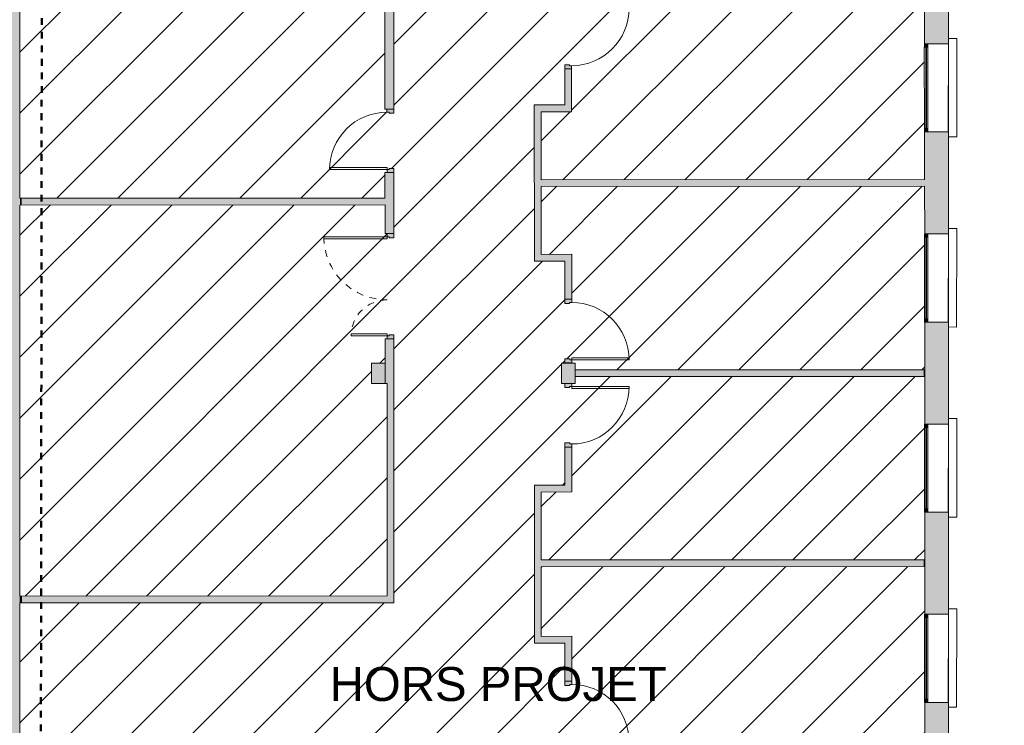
# Model space of a CAD drawing. Header units: metres. Extents: x 82 to 222, y -4 to 154.
# Tile 172 of 214: x 136 to 151, y 115 to 125. Entities that reach past the tile are written whole.
import ezdxf

# ---------------------------------------------------------------- set-up
doc = ezdxf.new("R2010")
doc.units = ezdxf.units.M
doc.linetypes.add('Centre', pattern=[0.0125, 0.0025, -0.001875, 0.00625, -0.001875])
doc.linetypes.add('Tiret', pattern=[0.0025, 0.00125, -0.00125])
doc.layers.add('A-DETL', color=7, linetype='Continuous', lineweight=5, true_color=0x00a600)
for name, color, linetype, lineweight in [('A-DETL-GENF', 7, 'Continuous', 5), ('A-DOOR', 7, 'Continuous', 5), ('A-GENM', 7, 'Continuous', 5), ('A-GLAZ-CURT', 7, 'Continuous', 5), ('A-GLAZ-CWMG', 7, 'Continuous', 5), ('A-WALL', 7, 'Continuous', 5), ('G-ANNO-TEXT', 7, 'Continuous', 20), ('S-COLS', 7, 'Continuous', 5)]:
    doc.layers.add(name, color=color, linetype=linetype, lineweight=lineweight)
doc.layers.add('A-WALL-PATT', color=7, linetype='Continuous', true_color=0x2a2a2a)
doc.styles.add('Arial', font='arial.ttf', dxfattribs={"height": 0.5})

# ---------------------------------------------------------------- blocks, each defined once
blk = doc.blocks.new('ART-Béton-Poteau rectangulaire - 20X30-3252383-DCE-Plan de reperage des sol- rez de rue-200 - Dépendante 1')
at = {"layer": 'S-COLS', "true_color": 0x2a2a2a}
blk.add_hatch(color=250, dxfattribs=at).paths.add_polyline_path([(-0.1, -0.15), (0.1, -0.15), (0.1, 0.15), (-0.1, 0.15)])
at = {"layer": 'S-COLS', "lineweight": 20}
for p, q in [((0.1, 0.15), (-0.1, 0.15)), ((-0.1, 0.15), (-0.1, -0.15)), ((0.1, -0.15), (0.1, 0.15)), ((-0.1, -0.15), (0.1, -0.15))]:
    blk.add_line(p, q, dxfattribs=at)
blk = doc.blocks.new('OMD_Porte 1V tunnel - 80x204-5423494-DCE-Plan de reperage des sol- rez de rue-200 - Dépendante 1')
at = {"layer": 'A-DOOR', "true_color": 0x2a2a2a}
h = blk.add_hatch(color=250, dxfattribs=at)
h.paths.add_polyline_path([(-0.518, 0.035), (-0.518, -0.065), (-0.458, -0.065), (-0.458, 0.005), (-0.473, 0.005), (-0.473, 0.035), (-0.517, 0.035)])
h.paths.add_polyline_path([(0.357, 0.005), (0.357, -0.065), (0.417, -0.065), (0.417, 0.035), (0.372, 0.035), (0.372, 0.005), (0.358, 0.005)])
at = {"layer": 'A-DOOR'}
for p, q in [((-0.473, 0.035), (-0.473, 0.88)), ((-0.443, 0.88), (-0.473, 0.88)), ((-0.443, 0.88), (-0.443, 0.035)), ((-0.518, 0.035), (-0.473, 0.035)), ((-0.443, 0.035), (-0.473, 0.035)), ((-0.473, 0.035), (-0.443, 0.035)), ((-0.473, 0.035), (-0.473, 0.005)), ((-0.473, 0.005), (-0.458, 0.005)), ((-0.458, 0.005), (-0.458, -0.065)), ((0.357, 0.005), (0.372, 0.005)), ((0.357, -0.065), (0.357, 0.005)), ((0.372, 0.005), (0.372, 0.035)), ((0.372, 0.035), (0.417, 0.035)), ((-0.458, -0.065), (-0.518, -0.065)), ((0.417, -0.065), (0.357, -0.065))]:
    blk.add_line(p, q, dxfattribs=at)
blk.add_arc((-0.473, 0.035), 0.845, 0, 90, dxfattribs=at)
blk = doc.blocks.new('OMD_Porte 2V tunnel - 140x204-V1-DCE-Plan de reperage des sol- rez de rue-200 - Dépendante 1')
at = {"layer": 'A-DOOR', "true_color": 0x2a2a2a}
h = blk.add_hatch(color=250, dxfattribs=at)
h.paths.add_polyline_path([(0.725, 0.065), (0.665, 0.065), (0.665, -0.005), (0.68, -0.005), (0.68, -0.035), (0.725, -0.035), (0.725, 0.065)])
h.paths.add_polyline_path([(-0.765, 0.065), (-0.825, 0.065), (-0.825, -0.035), (-0.78, -0.035), (-0.78, -0.005), (-0.765, -0.005), (-0.765, 0.065)])
at = {"layer": 'A-DOOR'}
for p, q in [((-0.765, 0.065), (-0.825, 0.065)), ((-0.765, -0.005), (-0.765, 0.065)), ((0.725, 0.065), (0.665, 0.065)), ((0.665, 0.065), (0.665, -0.005)), ((-0.825, -0.035), (-0.78, -0.035)), ((-0.78, -0.035), (-0.78, -0.005)), ((-0.78, -0.005), (-0.765, -0.005)), ((-0.78, -0.965), (-0.78, -0.035)), ((-0.78, -0.035), (-0.75, -0.035)), ((-0.75, -0.035), (-0.75, -0.965)), ((0.65, -0.565), (0.65, -0.035)), ((0.65, -0.035), (0.68, -0.035)), ((0.665, -0.005), (0.68, -0.005)), ((0.68, -0.005), (0.68, -0.035)), ((0.68, -0.035), (0.68, -0.565)), ((0.68, -0.035), (0.725, -0.035)), ((0.68, -0.565), (0.65, -0.565)), ((-0.75, -0.965), (-0.78, -0.965))]:
    blk.add_line(p, q, dxfattribs=at)
at = {"layer": 'A-DOOR', "linetype": 'Tiret'}
for centre, radius, start, end in [((-0.78, -0.035), 0.93, 270, 0), ((0.68, -0.035), 0.53, 180, 270)]:
    blk.add_arc(centre, radius, start, end, dxfattribs=at)
blk = doc.blocks.new('OMD_Porte 1V tunnel - 80x204-5423504-DCE-Plan de reperage des sol- rez de rue-200 - Dépendante 1')
at = {"layer": 'A-DOOR', "true_color": 0x2a2a2a}
h = blk.add_hatch(color=250, dxfattribs=at)
h.paths.add_polyline_path([(0.417, -0.05), (0.417, 0.05), (0.372, 0.05), (0.372, 0.02), (0.357, 0.02), (0.357, -0.05), (0.372, -0.05)])
h.paths.add_polyline_path([(-0.458, -0.05), (-0.458, 0.02), (-0.473, 0.02), (-0.473, 0.05), (-0.518, 0.05), (-0.518, -0.05), (-0.473, -0.05)])
at = {"layer": 'A-DOOR'}
for p, q in [((-0.473, 0.05), (-0.473, 0.895)), ((-0.443, 0.895), (-0.473, 0.895)), ((-0.443, 0.895), (-0.443, 0.05)), ((-0.518, 0.05), (-0.473, 0.05)), ((-0.443, 0.05), (-0.473, 0.05)), ((-0.473, 0.05), (-0.443, 0.05)), ((-0.473, 0.05), (-0.473, 0.02)), ((-0.473, 0.02), (-0.458, 0.02)), ((-0.458, 0.02), (-0.458, -0.05)), ((0.357, 0.02), (0.372, 0.02)), ((0.357, -0.05), (0.357, 0.02)), ((0.372, 0.02), (0.372, 0.05)), ((0.372, 0.05), (0.417, 0.05)), ((-0.458, -0.05), (-0.518, -0.05)), ((0.417, -0.05), (0.357, -0.05))]:
    blk.add_line(p, q, dxfattribs=at)
blk.add_arc((-0.473, 0.05), 0.845, 0, 90, dxfattribs=at)
blk = doc.blocks.new('OMD_Porte 1V tunnel - 80x204-5423503-DCE-Plan de reperage des sol- rez de rue-200 - Dépendante 1')
at = {"layer": 'A-DOOR', "true_color": 0x2a2a2a}
h = blk.add_hatch(color=250, dxfattribs=at)
h.paths.add_polyline_path([(-0.518, 0.05), (-0.518, -0.05), (-0.473, -0.05), (-0.473, -0.02), (-0.458, -0.02), (-0.458, 0.05), (-0.517, 0.05)])
h.paths.add_polyline_path([(0.357, 0.05), (0.357, -0.02), (0.372, -0.02), (0.372, -0.05), (0.417, -0.05), (0.417, 0.05), (0.373, 0.05)])
at = {"layer": 'A-DOOR'}
for p, q in [((-0.458, 0.05), (-0.518, 0.05)), ((-0.458, -0.02), (-0.458, 0.05)), ((0.417, 0.05), (0.357, 0.05)), ((0.357, 0.05), (0.357, -0.02)), ((-0.518, -0.05), (-0.473, -0.05)), ((-0.473, -0.05), (-0.473, -0.02)), ((-0.473, -0.02), (-0.458, -0.02)), ((-0.443, -0.05), (-0.473, -0.05)), ((-0.473, -0.05), (-0.473, -0.895)), ((-0.473, -0.05), (-0.443, -0.05)), ((-0.443, -0.895), (-0.443, -0.05)), ((0.357, -0.02), (0.372, -0.02)), ((0.372, -0.02), (0.372, -0.05)), ((0.372, -0.05), (0.417, -0.05)), ((-0.443, -0.895), (-0.473, -0.895))]:
    blk.add_line(p, q, dxfattribs=at)
blk.add_arc((-0.473, -0.05), 0.845, 270, 360, dxfattribs=at)
blk = doc.blocks.new('Meneau rectangulaire - 50x50-3242118-DCE-Plan de reperage des sol- rez de rue-200 - Dépendante 1')
at = {"layer": 'A-GLAZ-CWMG', "true_color": 0x2a2a2a}
blk.add_hatch(color=250, dxfattribs=at).paths.add_polyline_path([(-0.05, -0.025), (0, -0.025), (0, 0.025), (-0.05, 0.025)])
at = {"layer": 'A-GLAZ-CWMG'}
for p, q in [((0, 0.025), (-0.05, 0.025)), ((-0.05, 0.025), (-0.05, -0.025)), ((0, -0.025), (0, 0.025)), ((-0.05, -0.025), (0, -0.025))]:
    blk.add_line(p, q, dxfattribs=at)
blk = doc.blocks.new('Panneau système - Vitré-3242119-DCE-Plan de reperage des sol- rez de rue-200 - Dépendante 1')
at = {"layer": 'A-GLAZ-CURT', "true_color": 0x2a2a2a}
blk.add_hatch(color=250, dxfattribs=at).paths.add_polyline_path([(0.6, 0.005), (-0.6, 0.005), (-0.6, -0.005), (0.6, -0.005)])
at = {"layer": 'A-GLAZ-CURT'}
for p, q in [((0.6, 0.005), (-0.6, 0.005)), ((-0.6, 0.005), (-0.6, -0.005)), ((0.6, -0.005), (0.6, 0.005)), ((-0.6, -0.005), (0.6, -0.005))]:
    blk.add_line(p, q, dxfattribs=at)
blk = doc.blocks.new('Meneau rectangulaire - 50x50-3242120-DCE-Plan de reperage des sol- rez de rue-200 - Dépendante 1')
at = {"layer": 'A-GLAZ-CWMG', "true_color": 0x2a2a2a}
blk.add_hatch(color=250, dxfattribs=at).paths.add_polyline_path([(0, -0.025), (-0.05, -0.025), (-0.05, 0.025), (0, 0.025)])
at = {"layer": 'A-GLAZ-CWMG'}
for p, q in [((-0.05, 0.025), (0, 0.025)), ((-0.05, -0.025), (-0.05, 0.025)), ((0, 0.025), (0, -0.025)), ((0, -0.025), (-0.05, -0.025))]:
    blk.add_line(p, q, dxfattribs=at)
blk = doc.blocks.new('Meneau rectangulaire - 50x50-3242115-DCE-Plan de reperage des sol- rez de rue-200 - Dépendante 1')
at = {"layer": 'A-GLAZ-CWMG'}
for p, q in [((148.123, 102.789), (149.323, 102.79)), ((149.323, 102.74), (148.123, 102.739))]:
    blk.add_line(p, q, dxfattribs=at)
blk = doc.blocks.new('appui fenetre - appui fenetre-3309576-DCE-Plan de reperage des sol- rez de rue-200 - Dépendante 1')
at = {"layer": 'A-GENM'}
for p, q in [((194.939, -13.372), (193.985, -14.367)), ((194.025, -14.505), (195.028, -13.458)), ((195.028, -13.458), (194.939, -13.372)), ((193.937, -14.42), (194.025, -14.505)), ((192.949, -15.453), (192.05, -16.391)), ((192.089, -16.528), (193.093, -15.481)), ((193.093, -15.481), (193.004, -15.396)), ((192.002, -16.444), (192.089, -16.528)), ((191.014, -17.476), (190.115, -18.415)), ((190.154, -18.552), (191.158, -17.505)), ((191.158, -17.505), (191.069, -17.42)), ((190.067, -18.468), (190.154, -18.552)), ((189.079, -19.5), (188.179, -20.438)), ((188.219, -20.575), (189.222, -19.529)), ((189.222, -19.529), (189.135, -19.444)), ((188.133, -20.493), (188.219, -20.575))]:
    blk.add_line(p, q, dxfattribs=at)

msp = doc.modelspace()

# ---------------------------------------------------------------- hatches: boundary and pattern name
at = {"layer": 'A-DETL-GENF', "true_color": 0x808080}
h = msp.add_hatch(dxfattribs=at)
h.set_pattern_fill('FP_14', color=8, style=0, pattern_type=2)
h.set_pattern_definition([(45, (-65.317, 107.194), (-0.4490128, 0.4490128), [])])
h.paths.add_polyline_path([(106.686, 124.55), (106.686, 124.55), (106.686, 124.565), (106.656, 124.565), (106.656, 124.61), (106.626, 124.61), (106.626, 125.58), (106.426, 125.579), (106.426, 125.664), (102.593, 125.664), (102.593, 125.694), (102.548, 125.694), (102.548, 125.724), (102.533, 125.724), (102.533, 125.794), (106.426, 125.794), (106.426, 125.879), (106.626, 125.88), (106.626, 126.475), (106.656, 126.475), (106.656, 126.52), (106.686, 126.52), (106.686, 126.535), (106.756, 126.535), (106.756, 124.55)])
h.paths.add_polyline_path([(101.283, 102.778), (106.631, 102.781), (106.631, 103.112), (106.661, 103.112), (106.661, 103.157), (106.691, 103.157), (106.691, 103.172), (106.761, 103.172), (106.761, 102.782), (114.571, 102.786), (114.57, 106.271), (108.188, 106.27), (108.188, 106.3), (108.143, 106.3), (108.143, 106.33), (108.128, 106.33), (108.128, 106.4), (109.1, 106.4), (109.099, 112.87), (109.129, 112.87), (109.129, 112.915), (109.159, 112.915), (109.159, 112.93), (109.229, 112.93), (109.23, 111.855), (109.429, 111.855), (109.429, 111.795), (114.57, 111.796), (114.565, 131.266), (109.424, 131.265), (109.424, 131.23), (109.224, 131.23), (109.225, 128.4), (109.195, 128.4), (109.195, 128.355), (109.165, 128.355), (109.165, 128.34), (109.095, 128.34), (109.094, 131.265), (106.754, 131.265), (106.754, 129.85), (106.685, 129.85), (106.685, 129.865), (106.655, 129.865), (106.655, 129.91), (106.625, 129.91), (106.624, 131.23), (106.424, 131.229), (106.424, 131.429), (106.624, 131.43), (106.624, 133.45), (106.004, 133.449), (106.004, 134.624), (101.283, 134.629), (101.283, 133.374), (101.286, 133.374), (101.286, 133.324), (101.283, 133.324), (101.283, 132.125), (101.286, 132.125), (101.286, 132.075), (101.283, 132.075), (101.283, 130.574), (101.287, 130.574), (101.287, 130.524), (101.283, 130.524), (101.283, 129.325), (101.287, 129.325), (101.287, 129.275), (101.283, 129.275), (101.283, 128.593), (101.718, 128.593), (101.718, 128.523), (101.703, 128.523), (101.703, 128.493), (101.658, 128.493), (101.658, 128.463), (101.283, 128.463), (101.283, 127.774), (101.287, 127.774), (101.287, 127.724), (101.283, 127.724), (101.283, 126.525), (101.287, 126.525), (101.287, 126.475), (101.283, 126.475), (101.283, 125.793), (101.718, 125.793), (101.718, 125.723), (101.703, 125.723), (101.703, 125.693), (101.658, 125.693), (101.658, 125.663), (101.283, 125.663), (101.283, 124.974), (101.288, 124.974), (101.288, 124.924), (101.283, 124.924), (101.283, 123.725), (101.288, 123.725), (101.288, 123.675), (101.283, 123.675), (101.283, 122.793), (106.426, 122.795), (106.426, 123.079), (106.626, 123.08), (106.626, 123.675), (106.656, 123.675), (106.656, 123.72), (106.686, 123.72), (106.686, 123.735), (106.756, 123.735), (106.756, 122.665), (101.283, 122.663), (101.283, 122.278), (101.587, 122.278), (101.588, 117.978), (101.283, 117.978), (101.283, 117.478), (101.928, 117.478), (101.928, 117.178), (101.283, 117.178), (101.283, 116.574), (101.29, 116.574), (101.29, 116.524), (101.283, 116.524), (101.283, 115.325), (101.29, 115.325), (101.288, 115.275), (101.283, 115.275), (101.283, 113.774), (101.291, 113.774), (101.291, 113.724), (101.283, 113.724), (101.283, 112.525), (101.291, 112.525), (101.291, 112.475), (101.283, 112.475), (101.283, 110.974), (101.291, 110.974), (101.291, 110.924), (101.283, 110.924), (101.283, 109.725), (101.291, 109.725), (101.29, 109.675), (101.283, 109.675), (101.283, 108.174), (101.292, 108.174), (101.292, 108.124), (101.283, 108.124), (101.283, 106.925), (101.292, 106.925), (101.292, 106.875), (101.283, 106.875), (101.283, 105.379), (101.293, 105.379), (101.293, 105.329), (101.283, 105.329), (101.283, 104.13), (101.293, 104.13), (101.293, 104.08), (101.283, 104.08), (101.283, 102.778)])
h.paths.add_polyline_path([(144.099, 112.826), (144.099, 112.826), (144.099, 112.811), (144.129, 112.811), (144.129, 111.118), (149.769, 111.118), (149.769, 111.02), (143.302, 111.018), (143.302, 111.048), (143.287, 111.048), (143.287, 111.118), (144.029, 111.118), (144.029, 112.826)])
h.paths.add_polyline_path([(144.548, 114.726), (144.548, 114.726), (144.548, 114.711), (144.578, 114.711), (144.578, 114.664), (144.628, 114.664), (144.628, 114.574), (149.768, 114.575), (149.768, 114.475), (144.628, 114.473), (144.628, 114.414), (144.428, 114.413), (144.428, 114.473), (144.128, 114.473), (144.129, 113.656), (144.099, 113.656), (144.099, 113.641), (144.029, 113.641), (144.028, 114.573), (144.428, 114.575), (144.428, 114.663), (144.478, 114.664), (144.478, 114.726)])
h.paths.add_polyline_path([(144.547, 119.111), (144.547, 119.111), (144.547, 119.096), (144.577, 119.096), (144.578, 118.389), (144.128, 118.388), (144.128, 117.388), (149.768, 117.39), (149.768, 117.29), (144.128, 117.288), (144.128, 116.263), (144.578, 116.264), (144.578, 115.556), (144.548, 115.556), (144.548, 115.541), (144.478, 115.541), (144.478, 116.163), (144.028, 116.163), (144.028, 118.488), (144.477, 118.488), (144.477, 119.111)])
h.paths.add_polyline_path([(144.547, 120.351), (144.547, 120.351), (144.547, 120.336), (144.577, 120.336), (144.578, 120.289), (144.627, 120.289), (144.627, 120.189), (149.767, 120.19), (149.767, 120.09), (144.627, 120.089), (144.627, 119.989), (144.577, 119.988), (144.577, 119.941), (144.547, 119.941), (144.547, 119.926), (144.477, 119.926), (144.477, 119.988), (144.427, 119.988), (144.427, 120.288), (144.477, 120.289), (144.477, 120.351)])
h.paths.add_polyline_path([(144.546, 124.681), (144.546, 124.681), (144.546, 124.666), (144.576, 124.666), (144.576, 123.989), (144.126, 123.988), (144.126, 122.988), (149.776, 122.99), (149.776, 123.69), (149.772, 123.69), (149.772, 124.99), (149.776, 124.99), (149.776, 125.79), (144.626, 125.789), (144.626, 125.589), (144.576, 125.588), (144.576, 125.511), (144.546, 125.511)])
h.paths.add_polyline_path([(141.887, 122.133), (141.887, 122.133), (141.887, 122.148), (141.857, 122.148), (141.857, 122.193), (141.827, 122.193), (141.826, 122.615), (136.448, 122.614), (136.448, 116.857), (141.858, 116.858), (141.857, 119.988), (141.627, 119.988), (141.627, 120.288), (141.827, 120.288), (141.827, 120.643), (141.857, 120.643), (141.858, 120.688), (141.887, 120.688)])
h.paths.add_polyline_path([(136.294, 102.787), (144.481, 102.789), (144.481, 103.991), (144.511, 103.991), (144.511, 104.006), (144.581, 104.006), (144.581, 102.789), (149.781, 102.79), (149.78, 104.09), (149.776, 104.09), (149.776, 105.39), (149.781, 105.39), (149.78, 106.89), (149.776, 106.89), (149.776, 108.19), (149.78, 108.19), (149.779, 109.69), (149.775, 109.69), (149.775, 110.99), (149.779, 110.99), (149.779, 112.49), (149.775, 112.49), (149.774, 113.79), (149.779, 113.79), (149.778, 115.29), (149.774, 115.29), (149.774, 116.59), (149.778, 116.59), (149.777, 118.09), (149.773, 118.09), (149.773, 118.14), (149.778, 118.14), (149.777, 119.34), (149.773, 119.34), (149.773, 119.39), (149.777, 119.39), (149.777, 120.89), (149.773, 120.89), (149.772, 122.19), (149.777, 122.19), (149.776, 122.89), (144.126, 122.888), (144.128, 121.888), (144.577, 121.889), (144.577, 121.181), (144.547, 121.181), (144.547, 121.166), (144.477, 121.166), (144.477, 121.788), (144.027, 121.788), (144.026, 124.088), (144.476, 124.088), (144.476, 124.681), (144.546, 124.681), (144.546, 125.496), (144.476, 125.496), (144.476, 125.588), (144.296, 125.588), (144.295, 128.473), (143.835, 128.473), (143.835, 128.543), (143.85, 128.543), (143.85, 128.573), (143.895, 128.573), (143.895, 128.603), (144.295, 128.603), (144.294, 131.423), (144.324, 131.423), (144.324, 131.468), (144.354, 131.468), (144.354, 131.483), (144.424, 131.483), (144.426, 131.438), (144.624, 131.439), (144.624, 131.239), (144.424, 131.238), (144.426, 125.888), (149.776, 125.89), (149.776, 126.399), (149.581, 126.399), (149.581, 132.055), (149.61, 132.055), (149.61, 132.07), (149.68, 132.07), (149.68, 132.01), (149.88, 132.01), (149.881, 126.803), (150.95, 126.801), (150.95, 135.595), (149.879, 135.595), (149.879, 133.56), (149.679, 133.56), (149.679, 133.5), (149.609, 133.5), (149.609, 133.515), (149.579, 133.515), (149.579, 134.655), (149.522, 134.655), (149.522, 134.644), (148.474, 134.644), (148.474, 134.594), (148.414, 134.594), (148.414, 134.599), (148.454, 134.599), (148.454, 134.639), (148.414, 134.639), (148.414, 134.644), (148.424, 134.644), (148.424, 134.654), (144.804, 134.654), (144.804, 134.644), (144.814, 134.644), (144.814, 134.639), (144.774, 134.637), (144.774, 134.599), (144.814, 134.599), (144.814, 134.594), (144.754, 134.594), (144.754, 134.644), (144.424, 134.644), (144.424, 132.913), (144.354, 132.913), (144.354, 132.928), (144.324, 132.928), (144.324, 132.973), (144.294, 132.973), (144.294, 133.821), (143.448, 132.978), (142.463, 131.993), (142.465, 131.991), (141.954, 131.48), (141.955, 129.545), (141.885, 129.545), (141.885, 129.56), (141.855, 129.56), (141.855, 129.605), (141.825, 129.605), (141.824, 129.603), (141.632, 129.603), (141.632, 129.673), (141.647, 129.673), (141.647, 129.703), (141.692, 129.703), (141.692, 129.673), (141.825, 129.673), (141.824, 131.238), (141.624, 131.238), (141.624, 131.267), (140.424, 131.268), (140.425, 130.573), (140.375, 130.573), (140.374, 131.268), (139.674, 131.268), (139.674, 130.35), (139.605, 130.35), (139.604, 130.365), (139.575, 130.365), (139.575, 130.41), (139.605, 130.41), (139.604, 131.269), (138.804, 131.269), (138.805, 129.672), (139.605, 129.672), (139.605, 129.675), (139.575, 129.675), (139.575, 129.72), (139.605, 129.72), (139.605, 129.735), (139.675, 129.735), (139.675, 129.672), (140.757, 129.673), (140.757, 129.703), (140.802, 129.703), (140.802, 129.673), (140.817, 129.673), (140.817, 129.603), (138.805, 129.602), (138.804, 129.485), (138.735, 129.485), (138.734, 129.5), (138.705, 129.5), (138.705, 129.545), (138.735, 129.545), (138.734, 129.602), (137.865, 129.602), (137.865, 129.734), (137.935, 129.734), (137.935, 129.719), (137.965, 129.719), (137.965, 129.674), (137.935, 129.672), (137.935, 129.672), (138.735, 129.672), (138.734, 131.269), (137.934, 131.27), (137.935, 130.409), (137.965, 130.409), (137.965, 130.364), (137.935, 130.364), (137.934, 130.349), (137.865, 130.349), (137.864, 131.27), (136.45, 131.272), (136.45, 128.602), (138.735, 128.602), (138.735, 128.61), (138.705, 128.61), (138.705, 128.655), (138.735, 128.655), (138.735, 128.67), (138.805, 128.67), (138.805, 128.602), (141.825, 128.603), (141.825, 128.67), (141.855, 128.67), (141.855, 128.715), (141.885, 128.715), (141.885, 128.73), (141.955, 128.73), (141.955, 128.603), (142.345, 128.603), (142.345, 128.573), (142.39, 128.573), (142.39, 128.543), (142.405, 128.543), (142.405, 128.473), (141.955, 128.473), (141.955, 128.413), (141.885, 128.413), (141.885, 128.428), (141.855, 128.428), (141.855, 128.473), (136.449, 128.472), (136.449, 122.714), (141.826, 122.715), (141.827, 123.093), (141.856, 123.093), (141.856, 123.138), (141.886, 123.138), (141.886, 123.153), (141.956, 123.153), (141.957, 122.133), (141.887, 122.133), (141.887, 120.703), (141.957, 120.703), (141.958, 116.758), (136.446, 116.757), (136.448, 115.414), (136.455, 113.572), (137.084, 113.572), (137.084, 111.772), (137.284, 111.772), (137.284, 111.672), (136.463, 111.672), (136.479, 107.802), (136.536, 107.802), (137.885, 109.002), (141.63, 109.003), (141.63, 109.038), (141.83, 109.038), (141.83, 108.838), (141.63, 108.838), (141.63, 106.238), (141.83, 106.238), (141.83, 106.138), (144.43, 106.138), (144.43, 106.238), (144.63, 106.239), (144.63, 106.139), (149.77, 106.14), (149.77, 106.04), (144.58, 106.038), (144.581, 104.821), (144.511, 104.821), (144.511, 104.836), (144.481, 104.836), (144.48, 106.038), (141.83, 106.038), (141.831, 105.623), (141.731, 105.623), (141.73, 106.038), (141.63, 106.038), (141.63, 106.073), (136.298, 106.071), (136.297, 105.246), (136.19, 105.246), (136.19, 103.697), (136.295, 103.696), (136.294, 102.787)])
h.paths.add_polyline_path([(106.688, 116.56), (106.688, 116.56), (106.688, 116.575), (106.658, 116.575), (106.658, 116.62), (106.628, 116.62), (106.628, 117.18), (105.928, 117.18), (105.928, 117.379), (101.929, 117.378), (101.929, 117.478), (106.758, 117.48), (106.758, 116.56)])
h.paths.add_polyline_path([(106.689, 113.305), (106.689, 113.305), (106.689, 113.32), (106.659, 113.32), (106.659, 113.365), (106.629, 113.365), (106.628, 114.465), (106.581, 114.465), (106.581, 114.495), (106.566, 114.495), (106.566, 114.565), (106.628, 114.565), (106.628, 115.685), (106.658, 115.685), (106.658, 115.73), (106.688, 115.73), (106.688, 115.745), (106.758, 115.745), (106.759, 113.305)])
h.paths.add_polyline_path([(106.69, 107.705), (106.69, 107.705), (106.69, 107.72), (106.66, 107.72), (106.66, 107.765), (106.63, 107.765), (106.629, 111.605), (106.429, 111.604), (106.429, 111.854), (106.629, 111.855), (106.629, 112.43), (106.659, 112.43), (106.659, 112.475), (106.689, 112.475), (106.689, 112.49), (106.759, 112.49), (106.76, 107.705)])
h.paths.add_polyline_path([(106.691, 103.987), (106.691, 104.002), (106.661, 104.002), (106.661, 104.047), (106.631, 104.047), (106.63, 106.03), (106.43, 106.029), (106.43, 106.229), (106.63, 106.23), (106.63, 106.83), (106.66, 106.83), (106.66, 106.875), (106.69, 106.875), (106.69, 106.89), (106.76, 106.89), (106.76, 106.4), (107.313, 106.4), (107.313, 106.33), (107.298, 106.33), (107.298, 106.3), (107.253, 106.3), (107.253, 106.27), (106.76, 106.27), (106.76, 103.987)])
h.paths.add_polyline_path([(149.776, 104.14), (149.781, 104.14), (149.78, 105.34), (149.776, 105.34)])
h.paths.add_polyline_path([(109.23, 106.03), (109.23, 106.03), (109.23, 106.23), (109.43, 106.23), (109.43, 106.03)])
h.paths.add_polyline_path([(136.19, 106.202), (141.5, 106.203), (141.5, 108.873), (137.89, 108.872), (136.574, 107.702), (136.19, 107.701), (136.19, 106.203)])
h.paths.add_polyline_path([(149.776, 106.94), (149.78, 106.94), (149.78, 108.14), (149.776, 108.14), (149.776, 106.94)])
h.paths.add_polyline_path([(137.5, 107.452), (137.5, 107.622), (140.3, 107.622), (140.3, 107.452), (137.774, 107.452)])
h.paths.add_polyline_path([(101.29, 108.208), (101.29, 108.308), (105.13, 108.309), (105.13, 108.209), (101.392, 108.208)])
h.paths.add_polyline_path([(144.43, 108.838), (144.43, 108.838), (144.43, 109.038), (144.63, 109.039), (144.63, 108.839)])
h.paths.add_polyline_path([(141.88, 108.938), (141.879, 111.673), (141.829, 111.673), (141.828, 114.413), (141.628, 114.413), (141.628, 114.538), (139.728, 114.537), (139.729, 111.672), (138.784, 111.672), (138.784, 111.772), (139.579, 111.772), (139.578, 114.687), (141.978, 114.688), (141.979, 111.118), (142.472, 111.118), (142.472, 111.048), (142.457, 111.048), (142.457, 111.018), (141.979, 111.018), (141.979, 108.938)])
h.paths.add_polyline_path([(149.775, 109.74), (149.78, 109.74), (149.779, 110.94), (149.775, 110.94), (149.775, 109.74)])
h.paths.add_polyline_path([(136.463, 111.772), (137.034, 111.772), (137.034, 111.822), (137.044, 111.822), (137.044, 112.522), (137.034, 112.522), (137.034, 112.572), (136.459, 112.572), (136.463, 111.802)])
h.paths.add_polyline_path([(149.774, 112.54), (149.779, 112.54), (149.778, 113.74), (149.774, 113.74)])
h.paths.add_polyline_path([(136.459, 112.672), (137.034, 112.672), (137.034, 112.722), (137.044, 112.722), (137.044, 113.422), (137.034, 113.422), (137.034, 113.472), (136.456, 113.472), (136.459, 112.672)])
h.paths.add_polyline_path([(110.219, 113.045), (110.219, 113.215), (112.453, 113.216), (112.453, 113.213), (112.464, 113.213), (112.464, 113.216), (113.069, 113.216), (113.069, 113.046), (110.324, 113.045)])
h.paths.add_polyline_path([(109.158, 114.36), (109.158, 114.375), (109.128, 114.375), (109.128, 114.42), (109.098, 114.42), (109.098, 115.778), (109.168, 115.778), (109.168, 115.763), (109.198, 115.763), (109.198, 115.718), (109.228, 115.718), (109.228, 114.63), (109.428, 114.63), (109.428, 114.595), (111.378, 114.596), (111.378, 114.896), (113.188, 114.896), (113.188, 114.596), (114.568, 114.596), (114.568, 114.466), (109.428, 114.465), (109.428, 114.43), (109.228, 114.43), (109.228, 114.36), (109.226, 114.36)])
h.paths.add_polyline_path([(101.288, 114.463), (101.288, 114.563), (105.751, 114.564), (105.751, 114.494), (105.736, 114.494), (105.736, 114.464), (101.517, 114.463)])
h.paths.add_polyline_path([(111.428, 114.596), (113.138, 114.596), (113.138, 114.846), (111.428, 114.846)])
h.paths.add_polyline_path([(149.774, 115.34), (149.778, 115.34), (149.778, 116.54), (149.774, 116.54), (149.774, 115.34)])
h.paths.add_polyline_path([(109.168, 115.778), (109.168, 116.593), (109.098, 116.593), (109.096, 123.658), (109.166, 123.658), (109.166, 123.643), (109.196, 123.643), (109.196, 123.598), (109.226, 123.598), (109.228, 123.08), (109.426, 123.08), (109.426, 122.78), (109.226, 122.78), (109.228, 117.48), (109.428, 117.48), (109.428, 117.18), (109.228, 117.18), (109.226, 116.653), (109.198, 116.653), (109.198, 116.608), (109.168, 116.608)])
h.paths.add_polyline_path([(149.773, 120.94), (149.777, 120.94), (149.776, 122.14), (149.773, 122.14), (149.773, 120.94)])
h.paths.add_polyline_path([(109.166, 123.658), (109.166, 124.473), (109.096, 124.473), (109.096, 126.51), (109.166, 126.51), (109.166, 126.495), (109.196, 126.495), (109.196, 126.45), (109.226, 126.45), (109.228, 125.88), (109.426, 125.88), (109.426, 125.58), (109.226, 125.58), (109.226, 124.533), (109.196, 124.533), (109.196, 124.488), (109.166, 124.488)])
h.paths.add_polyline_path([(149.772, 123.74), (149.776, 123.74), (149.776, 124.94), (149.772, 124.94), (149.772, 123.74)])
h.paths.add_polyline_path([(141.886, 123.968), (141.886, 123.983), (141.856, 123.983), (141.856, 124.028), (141.826, 124.028), (141.825, 125.588), (141.626, 125.588), (141.626, 125.888), (141.826, 125.888), (141.825, 126.923), (141.855, 126.923), (141.855, 126.968), (141.885, 126.968), (141.885, 126.983), (141.955, 126.983), (141.956, 123.968)])
h.paths.add_polyline_path([(106.685, 127.35), (106.685, 127.365), (106.655, 127.365), (106.655, 127.41), (106.625, 127.41), (106.625, 128.465), (102.593, 128.464), (102.593, 128.494), (102.548, 128.494), (102.548, 128.524), (102.533, 128.524), (102.533, 128.594), (106.625, 128.595), (106.625, 128.975), (106.655, 128.975), (106.655, 129.02), (106.685, 129.02), (106.685, 129.035), (106.755, 129.035), (106.754, 127.35)])
h.paths.add_polyline_path([(149.294, 131.24), (149.294, 131.24), (149.294, 131.44), (149.494, 131.44), (149.494, 131.24)])
h.paths.add_polyline_path([(106.074, 133.519), (106.624, 133.52), (106.624, 134.623), (106.074, 134.623), (106.074, 133.52)])
at = {"layer": 'A-WALL-PATT'}
h = msp.add_hatch(color=256, dxfattribs=at)
h.paths.add_polyline_path([(136.145, 111.089), (136.445, 111.089), (136.449, 132.227), (136.15, 132.227), (136.145, 111.089)])
h.paths.add_polyline_path([(136.451, 133.814), (136.451, 134.391), (136.151, 134.391), (136.151, 133.814)])
h = msp.add_hatch(color=256, dxfattribs=at)
h.paths.add_polyline_path([(141.957, 119.988), (141.957, 119.988), (141.957, 120.643)])
h.paths.add_polyline_path([(141.827, 119.988), (141.957, 119.988), (141.957, 120.643), (141.827, 120.643), (141.827, 119.988)])
h.paths.add_polyline_path([(141.956, 122.193), (141.957, 122.193), (141.956, 123.093), (141.826, 123.093), (141.827, 122.193)])
h.paths.add_polyline_path([(141.826, 124.028), (141.956, 124.028), (141.955, 126.923), (141.825, 126.923), (141.826, 124.028)])
h.paths.add_polyline_path([(141.825, 128.67), (141.825, 128.67), (141.825, 128.603)])
h.paths.add_polyline_path([(141.825, 128.473), (141.955, 128.473), (141.955, 128.67), (141.825, 128.67), (141.825, 128.603)])
h.paths.add_polyline_path([(141.825, 129.605), (141.955, 129.605), (141.954, 131.48), (141.824, 131.35), (141.825, 129.605)])
h = msp.add_hatch(color=256, dxfattribs=at)
h.paths.add_polyline_path([(150.131, 102.44), (150.131, 102.44), (150.131, 104.09), (149.781, 104.09), (149.781, 102.44)])
h.paths.add_polyline_path([(149.781, 105.39), (150.131, 105.39), (150.13, 106.89), (149.78, 106.89), (149.781, 105.39)])
h.paths.add_polyline_path([(149.78, 108.19), (150.13, 108.19), (150.13, 109.69), (149.78, 109.69), (149.78, 108.19)])
h.paths.add_polyline_path([(149.779, 110.99), (150.129, 110.99), (150.129, 112.49), (149.779, 112.49), (149.779, 110.99)])
h.paths.add_polyline_path([(149.779, 113.79), (150.129, 113.79), (150.128, 115.29), (149.778, 115.29), (149.779, 113.79)])
h.paths.add_polyline_path([(149.778, 116.59), (150.128, 116.59), (150.128, 118.09), (149.778, 118.09), (149.778, 116.59)])
h.paths.add_polyline_path([(149.777, 119.39), (150.127, 119.39), (150.127, 120.89), (149.777, 120.89), (149.777, 119.39)])
h.paths.add_polyline_path([(149.777, 122.19), (150.127, 122.19), (150.126, 123.69), (149.776, 123.69), (149.777, 122.19)])
h.paths.add_polyline_path([(150.126, 124.99), (150.126, 124.99), (150.126, 126.399), (149.776, 126.399), (149.776, 124.99)])
at = {"layer": 'A-WALL-PATT', "lineweight": 5}
h = msp.add_hatch(color=256, dxfattribs=at)
h.paths.add_polyline_path([(144.576, 123.989), (144.576, 123.989), (144.576, 124.621), (144.476, 124.621), (144.476, 123.989)])
h.paths.add_polyline_path([(144.476, 125.556), (144.576, 125.556), (144.576, 125.589), (144.476, 125.588)])
for points in [[(144.026, 123.988), (144.476, 123.988), (144.476, 124.088), (144.026, 124.088), (144.026, 123.988)], [(144.027, 121.888), (144.127, 121.888), (144.126, 123.988), (144.026, 123.988), (144.026, 122.654)], [(144.126, 122.888), (149.776, 122.89), (149.776, 122.99), (144.126, 122.988)], [(144.027, 121.788), (144.477, 121.788), (144.477, 121.888), (144.027, 121.888), (144.027, 121.788)], [(144.627, 120.089), (149.767, 120.09), (149.767, 120.19), (144.627, 120.189)], [(144.028, 118.388), (144.478, 118.388), (144.477, 118.488), (144.027, 118.488), (144.028, 118.388)], [(144.028, 116.163), (144.128, 116.163), (144.128, 118.388), (144.028, 118.388), (144.028, 116.263)], [(144.128, 117.288), (149.768, 117.29), (149.768, 117.39), (144.128, 117.388)], [(144.128, 116.163), (144.478, 116.163), (144.478, 116.263), (144.128, 116.263)]]:
    msp.add_hatch(color=256, dxfattribs=at).paths.add_polyline_path(points)
at = {"layer": 'A-WALL-PATT'}
for points in [[(136.448, 122.614), (136.476, 122.614), (136.476, 122.714), (136.448, 122.714), (136.448, 122.654)], [(136.476, 122.614), (141.827, 122.615), (141.826, 122.715), (136.476, 122.714), (136.476, 122.654)], [(141.858, 116.758), (141.958, 116.758), (141.957, 119.988), (141.857, 119.988), (141.858, 116.758)], [(136.446, 116.757), (136.478, 116.757), (136.478, 116.857), (136.447, 116.857)], [(136.478, 116.757), (141.858, 116.758), (141.858, 116.858), (136.478, 116.857)]]:
    msp.add_hatch(color=256, dxfattribs=at).paths.add_polyline_path(points)
at = {"layer": 'A-WALL-PATT', "lineweight": 5}
h = msp.add_hatch(color=256, dxfattribs=at)
h.paths.add_polyline_path([(144.477, 120.288), (144.577, 120.289), (144.577, 120.291), (144.477, 120.291), (144.477, 120.289)])
h.paths.add_polyline_path([(144.477, 121.226), (144.577, 121.226), (144.577, 121.889), (144.477, 121.888), (144.477, 121.788)])
h = msp.add_hatch(color=256, dxfattribs=at)
h.paths.add_polyline_path([(144.577, 118.389), (144.578, 118.389), (144.577, 119.051), (144.477, 119.051), (144.478, 118.389)])
h.paths.add_polyline_path([(144.477, 119.986), (144.577, 119.986), (144.577, 119.989), (144.477, 119.988), (144.477, 119.986)])
h = msp.add_hatch(color=256, dxfattribs=at)
h.paths.add_polyline_path([(144.478, 114.663), (144.578, 114.664), (144.578, 114.666), (144.478, 114.666), (144.478, 114.664)])
h.paths.add_polyline_path([(144.578, 115.601), (144.578, 115.601), (144.578, 116.264), (144.478, 116.263), (144.478, 115.601)])

# ---------------------------------------------------------------- linework, layer by layer
at = {"layer": 'A-DETL', "color": 1, "linetype": 'Centre', "lineweight": 50, "true_color": 0xff0000}
msp.add_line((136.782, 135.566), (136.751, 108.589), dxfattribs=at)
at = {"layer": 'A-WALL', "lineweight": 20}
for p, q in [((136.449, 128.472), (136.448, 122.714)), ((141.956, 124.028), (141.955, 126.923)), ((150.126, 124.99), (150.126, 126.399)), ((149.776, 124.99), (149.776, 125.79)), ((141.826, 125.588), (141.826, 124.028)), ((149.776, 124.99), (150.126, 124.99)), ((144.476, 124.621), (144.476, 124.088)), ((144.576, 124.621), (144.476, 124.621)), ((144.576, 123.989), (144.576, 124.621)), ((141.826, 124.028), (141.956, 124.028)), ((144.476, 124.088), (144.026, 124.088)), ((144.026, 124.088), (144.027, 121.788)), ((144.126, 123.988), (144.576, 123.989)), ((144.126, 122.988), (144.126, 123.988)), ((149.776, 123.69), (149.776, 122.99)), ((149.776, 123.69), (150.126, 123.69)), ((150.126, 123.69), (150.127, 122.19)), ((141.826, 123.093), (141.826, 122.715)), ((141.826, 123.093), (141.956, 123.093)), ((141.957, 122.193), (141.956, 123.093)), ((149.776, 122.99), (144.126, 122.988)), ((144.126, 122.888), (149.776, 122.89)), ((144.127, 121.888), (144.126, 122.888)), ((149.776, 122.89), (149.777, 122.19)), ((141.826, 122.715), (136.448, 122.714)), ((136.448, 122.614), (136.447, 116.857)), ((141.827, 122.615), (136.448, 122.614)), ((141.827, 122.615), (141.827, 122.193)), ((141.827, 122.193), (141.957, 122.193)), ((149.777, 122.19), (150.127, 122.19)), ((144.577, 121.889), (144.127, 121.888)), ((144.577, 121.226), (144.577, 121.889)), ((144.027, 121.788), (144.477, 121.788)), ((144.477, 121.788), (144.477, 121.226)), ((144.477, 121.226), (144.577, 121.226)), ((149.777, 120.89), (149.777, 119.39)), ((149.777, 120.89), (150.127, 120.89)), ((150.127, 120.89), (150.127, 119.39)), ((141.827, 120.288), (141.827, 120.643)), ((141.827, 120.643), (141.957, 120.643)), ((141.957, 120.643), (141.958, 116.758)), ((144.577, 120.291), (144.477, 120.291)), ((144.477, 120.291), (144.477, 120.288)), ((144.577, 120.289), (144.577, 120.291)), ((149.767, 120.19), (144.627, 120.189)), ((149.767, 120.09), (149.767, 120.19)), ((141.827, 119.988), (141.857, 119.988)), ((141.858, 116.858), (141.857, 119.988)), ((144.477, 119.988), (144.477, 119.986)), ((144.477, 119.986), (144.577, 119.986)), ((144.577, 119.986), (144.577, 119.989)), ((144.627, 120.089), (149.767, 120.09)), ((149.777, 119.39), (150.127, 119.39)), ((144.477, 119.051), (144.477, 118.488)), ((144.577, 119.051), (144.477, 119.051)), ((144.578, 118.389), (144.577, 119.051)), ((144.477, 118.488), (144.027, 118.488)), ((144.027, 118.488), (144.028, 116.163)), ((144.128, 118.388), (144.578, 118.389)), ((144.128, 117.388), (144.128, 118.388)), ((149.778, 118.09), (149.778, 116.59)), ((149.778, 118.09), (150.128, 118.09)), ((150.128, 118.09), (150.128, 116.59)), ((149.768, 117.39), (144.128, 117.388)), ((149.768, 117.29), (149.768, 117.39)), ((144.128, 117.288), (149.768, 117.29)), ((144.128, 116.263), (144.128, 117.288)), ((141.858, 116.858), (136.447, 116.857)), ((141.958, 116.758), (136.446, 116.757)), ((136.446, 116.757), (136.446, 113.572)), ((149.778, 116.59), (150.128, 116.59)), ((144.578, 116.264), (144.128, 116.263)), ((144.578, 115.601), (144.578, 116.264)), ((144.028, 116.163), (144.478, 116.163)), ((144.478, 116.163), (144.478, 115.601)), ((144.478, 115.601), (144.578, 115.601)), ((149.779, 113.79), (149.778, 115.29)), ((149.778, 115.29), (150.128, 115.29)), ((150.129, 113.79), (150.128, 115.29))]:
    msp.add_line(p, q, dxfattribs=at)
at = {"layer": 'A-WALL'}
for p, q in [((150.126, 124.99), (150.126, 123.69)), ((150.127, 122.19), (150.127, 120.89)), ((150.127, 119.39), (150.128, 118.09)), ((150.128, 116.59), (150.128, 115.29))]:
    msp.add_line(p, q, dxfattribs=at)

# ---------------------------------------------------------------- block references
at = {"layer": 'A-DOOR'}
for name, p, rotation in [('OMD_Porte 1V tunnel - 80x204-5423504-DCE-Plan de reperage des sol- rez de rue-200 - Dépendante 1', (144.526, 125.038), 270.013528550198), ('OMD_Porte 1V tunnel - 80x204-5423494-DCE-Plan de reperage des sol- rez de rue-200 - Dépendante 1', (141.891, 123.61), 90.01352855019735), ('OMD_Porte 2V tunnel - 140x204-V1-DCE-Plan de reperage des sol- rez de rue-200 - Dépendante 1', (141.892, 121.368), 270.0135285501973), ('OMD_Porte 1V tunnel - 80x204-5423503-DCE-Plan de reperage des sol- rez de rue-200 - Dépendante 1', (144.527, 120.808), 90.01352855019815), ('OMD_Porte 1V tunnel - 80x204-5423504-DCE-Plan de reperage des sol- rez de rue-200 - Dépendante 1', (144.527, 119.468), 270.0135285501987), ('OMD_Porte 1V tunnel - 80x204-5423503-DCE-Plan de reperage des sol- rez de rue-200 - Dépendante 1', (144.528, 115.183), 90.01352855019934)]:
    msp.add_blockref(name, p, dxfattribs=dict(at, rotation=rotation))
at = {"layer": 'A-GENM', "rotation": 43.72156535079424}
msp.add_blockref('appui fenetre - appui fenetre-3309576-DCE-Plan de reperage des sol- rez de rue-200 - Dépendante 1', (0, 0), dxfattribs=at)
at = {"layer": 'A-GLAZ-CURT', "rotation": 90.01352855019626}
for p in [(149.797, 124.34), (149.797, 121.54), (149.798, 118.74), (149.799, 115.94)]:
    msp.add_blockref('Panneau système - Vitré-3242119-DCE-Plan de reperage des sol- rez de rue-200 - Dépendante 1', p, dxfattribs=at)
at = {"layer": 'A-GLAZ-CWMG', "extrusion": (0, 0, -1), "rotation": 89.98647144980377}
for p in [(-149.797, 124.99), (-149.797, 122.19), (-149.798, 119.39), (-149.799, 116.59)]:
    msp.add_blockref('Meneau rectangulaire - 50x50-3242120-DCE-Plan de reperage des sol- rez de rue-200 - Dépendante 1', p, dxfattribs=at)
at = {"layer": 'A-GLAZ-CWMG'}
for name, p, rotation in [('Meneau rectangulaire - 50x50-3242115-DCE-Plan de reperage des sol- rez de rue-200 - Dépendante 1', (47.032, 273.063), 269.9999999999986), ('Meneau rectangulaire - 50x50-3242118-DCE-Plan de reperage des sol- rez de rue-200 - Dépendante 1', (149.797, 123.69), 270.0135285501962), ('Meneau rectangulaire - 50x50-3242115-DCE-Plan de reperage des sol- rez de rue-200 - Dépendante 1', (47.033, 270.263), 269.9999999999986), ('Meneau rectangulaire - 50x50-3242118-DCE-Plan de reperage des sol- rez de rue-200 - Dépendante 1', (149.798, 120.89), 270.0135285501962), ('Meneau rectangulaire - 50x50-3242115-DCE-Plan de reperage des sol- rez de rue-200 - Dépendante 1', (47.034, 267.463), 269.9999999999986), ('Meneau rectangulaire - 50x50-3242118-DCE-Plan de reperage des sol- rez de rue-200 - Dépendante 1', (149.798, 118.09), 270.0135285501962), ('Meneau rectangulaire - 50x50-3242115-DCE-Plan de reperage des sol- rez de rue-200 - Dépendante 1', (47.034, 264.663), 269.9999999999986), ('Meneau rectangulaire - 50x50-3242118-DCE-Plan de reperage des sol- rez de rue-200 - Dépendante 1', (149.799, 115.29), 270.0135285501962)]:
    msp.add_blockref(name, p, dxfattribs=dict(at, rotation=rotation))
at = {"layer": 'S-COLS', "rotation": 0.0135285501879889}
for p in [(141.727, 120.138), (144.527, 120.138)]:
    msp.add_blockref('ART-Béton-Poteau rectangulaire - 20X30-3252383-DCE-Plan de reperage des sol- rez de rue-200 - Dépendante 1', p, dxfattribs=at)

# ---------------------------------------------------------------- texts
at = {"layer": 'G-ANNO-TEXT', "color": 1, "true_color": 0xff0000, "insert": (141.011, 115.811), "char_height": 0.5, "width": 6.02869, "attachment_point": 1, "style": 'Arial'}
msp.add_mtext('HORS PROJET', dxfattribs=at)

doc.saveas('drawing.dxf')
